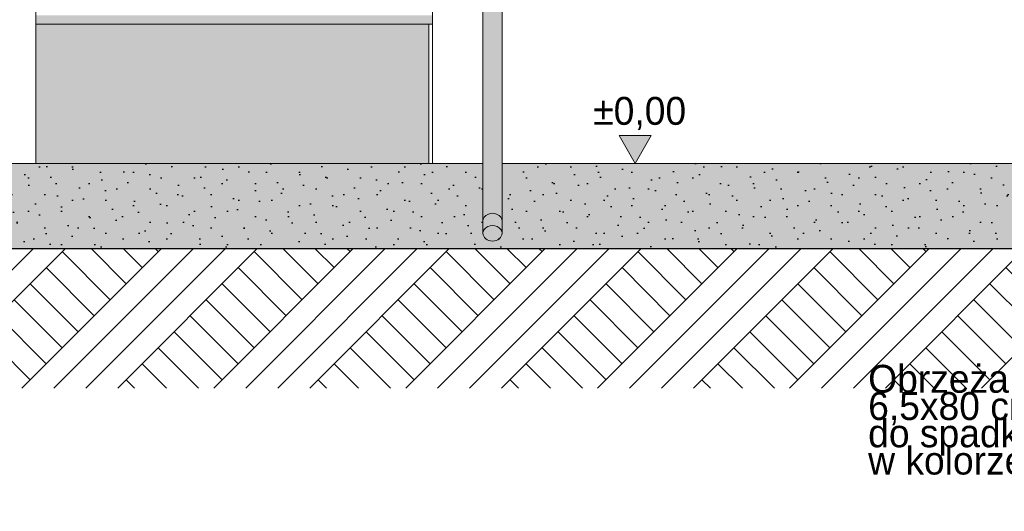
# Model space of a CAD drawing. Extents: x -366324 to -207045, y 68808 to 138616.
# Tile 43 of 170: x -312234 to -306575, y 77013 to 79835. Entities that reach past the tile are written whole.
import ezdxf

# ---------------------------------------------------------------- set-up
doc = ezdxf.new("R2010")
doc.units = 0
doc.header["$MEASUREMENT"] = 0
for name, color, linetype, lineweight in [('A-Opisy_Nr_Pióra__21', 7, 'Continuous', 9), ('Arch kolorystyka_Nr_Pióra__1', 7, 'Continuous', 25), ('Arch kolorystyka_Nr_Pióra__41', 7, 'Continuous', 15), ('Arch rynny_Nr_Pióra__21', 7, 'Continuous', 9), ('Arch wymiary_Nr_Pióra__21', 7, 'Continuous', 9), ('Arch ściany zewnętrzne_Nr_Pióra__21', 7, 'Continuous', 9), ('INWENT TEREN_Nr_Pióra__1', 7, 'Continuous', 25)]:
    doc.layers.add(name, color=color, linetype=linetype, lineweight=lineweight)
for name, color, linetype, lineweight, true_color in [('Arch kolorystyka_Nr_Pióra__81', 7, 'Continuous', 9, 0x5d5d5d), ('Arch rynny_Nr_Pióra__81', 7, 'Continuous', 9, 0x5d5d5d), ('Arch teren_Nr_Pióra__2', 7, 'Continuous', 13, 0x7f7f7f)]:
    doc.layers.add(name, color=color, linetype=linetype, lineweight=lineweight, true_color=true_color)
doc.layers.add('Arch wymiary', color=7, linetype='Continuous')
doc.styles.add('GENERATED_STYLE_1', font='txt')
doc.styles.add('GENERATED_STYLE_3', font='txt')

# ---------------------------------------------------------------- blocks, each defined once
blk = doc.blocks.new('Wymiary_62', base_point=(-308696.2, 79009.6))
at = {"layer": 'Arch wymiary_Nr_Pióra__21', "linetype": 'Continuous'}
blk.add_hatch(color=256, dxfattribs=at).paths.add_polyline_path([(-308696.2, 79009.6), (-308789, 79169.6), (-308603.4, 79169.6)], flags=0)
for p, q in [((-308696.2, 79009.6), (-308789, 79169.6)), ((-308789, 79169.6), (-308603.4, 79169.6)), ((-308603.4, 79169.6), (-308696.2, 79009.6)), ((-308696.2, 79009.6), (-308816.2, 79009.6)), ((-308696.2, 79009.6), (-308576.2, 79009.6))]:
    blk.add_line(p, q, dxfattribs=at)
at = {"layer": 'Arch wymiary_Nr_Pióra__21', "insert": (-308937.2, 79201.6), "char_height": 160, "attachment_point": 7, "style": 'GENERATED_STYLE_1'}
blk.add_mtext('{±0,00}', dxfattribs=at)

msp = doc.modelspace()

# ---------------------------------------------------------------- hatches: boundary and pattern name
at = {"layer": 'Arch kolorystyka_Nr_Pióra__1', "linetype": 'Continuous'}
h = msp.add_hatch(dxfattribs=at)
h.set_pattern_fill('Carpet', color=256, style=0, pattern_type=2)
h.set_pattern_definition([(45, (0, 300), (-95.459415, 95.459415), [0, -90, 0, -135]), (110, (300, 300), (126.858504, 46.17272), [0, -66, 0, -114])])
h.paths.add_polyline_path([(-312971.4, 78969.6), (-312771.4, 78969.6), (-312771.4, 78519.6), (-306346.4, 78519.6), (-306346.4, 78969.6), (-306161.4, 78969.6), (-306161.4, 78989.6), (-306161.4, 79009.6), (-306346.4, 79009.6), (-309461.4, 79009.6), (-309461.4, 78608.8, -0.810981), (-309571.4, 78608.8), (-309571.4, 79009.6), (-312771.4, 79009.6), (-312971.4, 79009.6)], flags=0)
at = {"layer": 'Arch kolorystyka_Nr_Pióra__41', "linetype": 'Continuous'}
for points in [[(-309461.4, 78608.8), (-309461.4, 86173.9, -0.545455), (-309571.4, 86173.9), (-309571.4, 78608.8, 0.810981)], [(-309861.4, 79859.6), (-312141.4, 79859.6), (-312141.4, 79809.6), (-309861.4, 79809.6)]]:
    msp.add_hatch(color=256, dxfattribs=at).paths.add_polyline_path(points, flags=0)
at = {"layer": 'Arch kolorystyka_Nr_Pióra__81', "linetype": 'Continuous'}
msp.add_hatch(color=256, dxfattribs=at).paths.add_polyline_path([(-312141.4, 79009.6), (-309881.4, 79009.6), (-309881.4, 79809.6), (-312141.4, 79809.6)], flags=0)
at = {"layer": 'Arch kolorystyka_Nr_Pióra__81', "linetype": 'Continuous', "lineweight": 0, "true_color": 0x454545}
msp.add_hatch(color=250, dxfattribs=at).paths.add_polyline_path([(-312971.4, 78969.6), (-312771.4, 78969.6), (-312771.4, 78519.6), (-306346.4, 78519.6), (-306346.4, 78969.6), (-306161.4, 78969.6), (-306161.4, 78989.6), (-306161.4, 79009.6), (-306346.4, 79009.6), (-309461.4, 79009.6), (-309461.4, 78608.8, -0.810981), (-309571.4, 78608.8), (-309571.4, 79009.6), (-312771.4, 79009.6), (-312971.4, 79009.6)], flags=0)
at = {"layer": 'Arch teren_Nr_Pióra__2', "linetype": 'Continuous'}
h = msp.add_hatch(dxfattribs=at)
h.set_pattern_fill('Earth', color=256, style=0, pattern_type=2)
h.set_pattern_definition([(45, (0, 0), (-275.77163, 275.77163), []), (45, (-91.9, 91.9), (-551.5433, 551.5433), []), (45, (-183.85, 183.85), (-551.5433, 551.5433), []), (135, (-275.77, 275.77), (91.92388, 91.92388), [390, -390])])
h.paths.add_polyline_path([(-312771.4, 78519.6), (-312771.4, 78394.6), (-312771.4, 77719.6), (-306276.4, 77719.6), (-306276.4, 78394.6), (-306211.4, 78459.6), (-306211.4, 78519.6)], flags=0)

# ---------------------------------------------------------------- linework, layer by layer
at = {"layer": 'Arch rynny_Nr_Pióra__21', "linetype": 'Continuous'}
for p, q in [((-309571.4, 86284.6), (-309571.4, 78608.8)), ((-309461.4, 86284.6), (-309461.4, 78608.8))]:
    msp.add_line(p, q, dxfattribs=at)
msp.add_ellipse((-309516.4, 78608.8), major_axis=(55, 0), ratio=0.810981, start_param=3.141593, end_param=6.283185, dxfattribs=at)
at = {"layer": 'Arch rynny_Nr_Pióra__81', "linetype": 'Continuous'}
for centre in [(-309516.4, 78678.8), (-309516.4, 78608.8)]:
    msp.add_ellipse(centre, major_axis=(55, 0), ratio=0.810981, start_param=0, end_param=3.141593, dxfattribs=at)
at = {"layer": 'Arch ściany zewnętrzne_Nr_Pióra__21', "linetype": 'Continuous'}
for p, q in [((-312141.4, 86384.6), (-312141.4, 79009.6)), ((-312141.4, 81879.6), (-312141.4, 79809.6)), ((-309861.4, 81879.6), (-309861.4, 79809.6)), ((-312141.4, 79809.6), (-309861.4, 79809.6)), ((-309881.4, 79809.6), (-309881.4, 79009.6)), ((-309861.4, 79809.6), (-309861.4, 79009.6)), ((-312991.4, 79009.6), (-309571.4, 79009.6)), ((-309461.4, 79009.6), (-306161.4, 79009.6))]:
    msp.add_line(p, q, dxfattribs=at)
at = {"layer": 'INWENT TEREN_Nr_Pióra__1', "linetype": 'Continuous'}
msp.add_line((-291391.4, 78519.6), (-315821.4, 78519.6), dxfattribs=at)

# ---------------------------------------------------------------- block references
at = {"layer": 'Arch wymiary', "linetype": 'Continuous'}
msp.add_blockref('Wymiary_62', (-308696.2, 79009.6), dxfattribs=at)

# ---------------------------------------------------------------- texts
at = {"layer": 'A-Opisy_Nr_Pióra__21', "linetype": 'Continuous', "insert": (-307357.1, 77853.5), "char_height": 160, "width": 2806.174, "attachment_point": 1, "line_spacing_factor": 0.586787, "style": 'GENERATED_STYLE_3'}
msp.add_mtext('{Obrzeża palisadowe\\P6,5x80 cm, góra dopasowana\\Pdo spadku rampy\\Pw kolorze grafitowo-stalowym}', dxfattribs=at)

doc.saveas('drawing.dxf')
